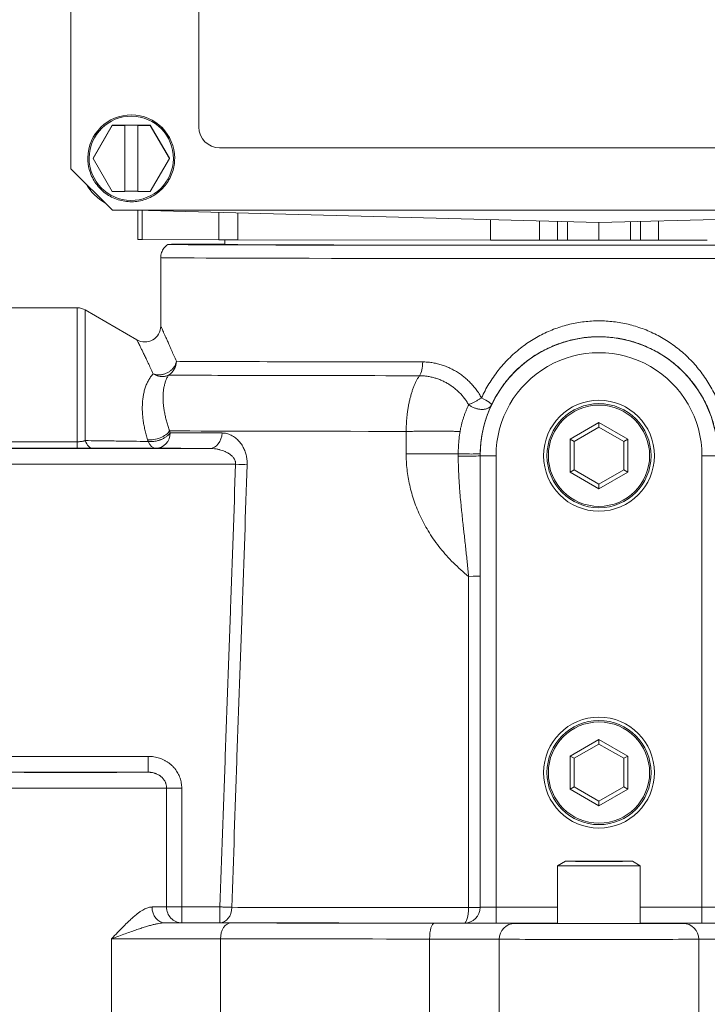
# Model space of a CAD drawing. Header units: inches. Extents: x 1 to 669, y 0 to 417.
# Tile 47 of 256: x 81.66 to 84.14, y 277.72 to 281.25. Entities that reach past the tile are written whole.
import ezdxf

# ---------------------------------------------------------------- set-up
doc = ezdxf.new("R2010")
doc.units = ezdxf.units.IN
doc.header["$LTSCALE"] = 12
doc.header["$MEASUREMENT"] = 0
doc.layers.get('0').update_dxf_attribs({"linetype": 'CONTINUOUS'})
doc.layers.add('X', color=1, linetype='CONTINUOUS')

# ---------------------------------------------------------------- blocks, each defined once
blk = doc.blocks.new('GASTRAIN')
at = {"layer": 'X', "lineweight": 0}
for p, q in [((-41.4211, 307.3951), (-41.4211, 298.5756)), ((-40.9615, 301.2065), (-40.9615, 298.7251)), ((-41.2729, 298.7316), (-41.3414, 298.6129)), ((-41.3414, 298.6127), (-41.2729, 298.7314)), ((-41.2729, 298.7316), (-41.1359, 298.7316)), ((-41.2729, 298.7314), (-41.2729, 298.7316)), ((-41.2729, 298.7314), (-41.2281, 298.7314)), ((-41.2281, 298.7315), (-41.1807, 298.7315)), ((-41.2281, 298.7314), (-41.2281, 298.7315)), ((-41.2281, 298.4941), (-41.2281, 298.7314)), ((-41.1807, 298.7315), (-41.1807, 298.7314)), ((-41.1807, 298.7314), (-41.1359, 298.7314)), ((-41.1807, 298.4941), (-41.1807, 298.7314)), ((-41.0674, 298.6129), (-41.1359, 298.7316)), ((-41.1359, 298.7314), (-41.1359, 298.7316)), ((-41.1359, 298.7314), (-41.0674, 298.6127)), ((-40.8867, 298.6503), (-38.1587, 298.6503)), ((-41.3605, 298.6129), (-41.3605, 298.613)), ((-41.3414, 298.6129), (-41.3414, 298.6127)), ((-41.2729, 298.4941), (-41.3414, 298.6127)), ((-41.0674, 298.6127), (-41.1359, 298.4941)), ((-41.0674, 298.6127), (-41.0674, 298.6129)), ((-41.0483, 298.6129), (-41.0483, 298.613)), ((-41.2717, 298.4261), (-41.4211, 298.5756)), ((-41.2281, 298.4941), (-41.2729, 298.4941)), ((-41.2281, 298.4942), (-41.1807, 298.4942)), ((-41.1359, 298.4941), (-41.1807, 298.4941)), ((-41.2717, 298.4261), (-37.7738, 298.4261)), ((-39.5227, 298.3825), (-41.1879, 298.4261)), ((-41.1803, 298.3208), (-41.1803, 298.4259)), ((-41.1653, 298.4255), (-41.1653, 298.3207)), ((-40.8895, 298.4183), (-40.8895, 298.3197)), ((-40.8216, 298.4165), (-40.8216, 298.3196)), ((-37.8575, 298.4261), (-39.5227, 298.3825)), ((-39.9122, 298.3927), (-39.9122, 298.3191)), ((-39.7363, 298.3881), (-39.7363, 298.319)), ((-39.6722, 298.3184), (-39.6722, 298.3864)), ((-39.6358, 298.3183), (-39.6358, 298.3855)), ((-39.5227, 298.3825), (-39.5227, 298.3183)), ((-39.4096, 298.3855), (-39.4096, 298.3183)), ((-39.3732, 298.3864), (-39.3732, 298.3184)), ((-39.3092, 298.319), (-39.3092, 298.3881)), ((-41.1653, 298.3207), (-40.8895, 298.3197)), ((-40.8681, 298.3034), (-40.8681, 298.3196)), ((-40.8216, 298.3196), (-39.9122, 298.3191)), ((-39.6358, 298.3183), (-39.5227, 298.3183)), ((-39.5227, 298.3183), (-39.4096, 298.3183)), ((-41.0984, 298.0098), (-41.0984, 298.2559)), ((-41.3984, 298.0756), (-41.8246, 298.0756)), ((-41.3984, 297.5941), (-41.3984, 298.0756)), ((-41.37, 297.5983), (-41.37, 298.068)), ((-41.1838, 297.9605), (-41.37, 298.068)), ((-39.5227, 297.6632), (-39.6259, 297.6036)), ((-39.4195, 297.6036), (-39.5227, 297.6632)), ((-39.5227, 297.6632), (-39.5227, 297.6468)), ((-40.216, 297.5507), (-40.2161, 297.6314)), ((-39.5227, 297.6468), (-39.6117, 297.5954)), ((-39.4337, 297.5954), (-39.5227, 297.6468)), ((-41.3984, 297.5941), (-41.8246, 297.5941)), ((-41.3984, 297.5941), (-41.3984, 297.5705)), ((-39.6259, 297.6036), (-39.6259, 297.4844)), ((-39.6259, 297.6036), (-39.6117, 297.5954)), ((-39.6117, 297.5954), (-39.6117, 297.4927)), ((-39.4195, 297.6036), (-39.4337, 297.5954)), ((-39.4337, 297.4927), (-39.4337, 297.5954)), ((-39.4195, 297.4844), (-39.4195, 297.6036)), ((-41.3984, 297.5705), (-41.8246, 297.5705)), ((-40.9227, 297.5702), (-41.8246, 297.5702)), ((-39.9499, 297.5441), (-39.9499, 297.5444)), ((-39.9499, 297.5441), (-39.9499, 295.921)), ((-39.8929, 297.544), (-39.8929, 295.9208)), ((-39.1525, 295.9208), (-39.1525, 297.544)), ((-40.8292, 297.5131), (-41.8246, 297.5131)), ((-39.6259, 297.4844), (-39.6117, 297.4927)), ((-39.6259, 297.4844), (-39.5227, 297.4248)), ((-39.6117, 297.493), (-39.5227, 297.4416)), ((-39.6117, 297.4927), (-39.5227, 297.4413)), ((-39.5227, 297.4416), (-39.4337, 297.493)), ((-39.5227, 297.4413), (-39.4337, 297.4927)), ((-39.5227, 297.4248), (-39.4195, 297.4844)), ((-39.4195, 297.4844), (-39.4337, 297.4927)), ((-39.5227, 297.4413), (-39.5227, 297.4416)), ((-39.5227, 297.4248), (-39.5227, 297.4413)), ((-39.5227, 296.5241), (-39.6259, 296.4645)), ((-39.5227, 296.5077), (-39.6117, 296.4563)), ((-39.4195, 296.4645), (-39.5227, 296.5241)), ((-39.5227, 296.5241), (-39.5227, 296.5077)), ((-39.4337, 296.4563), (-39.5227, 296.5077)), ((-41.8246, 296.4633), (-41.1436, 296.4633)), ((-41.1436, 296.4062), (-41.1436, 296.4633)), ((-39.6259, 296.4645), (-39.6259, 296.3453)), ((-39.6259, 296.4645), (-39.6117, 296.4563)), ((-39.4195, 296.4645), (-39.4337, 296.4563)), ((-39.4195, 296.3453), (-39.4195, 296.4645)), ((-39.6117, 296.4563), (-39.6117, 296.3536)), ((-39.4337, 296.3536), (-39.4337, 296.4563)), ((-41.8246, 296.4062), (-41.1436, 296.4062)), ((-39.6259, 296.3453), (-39.6117, 296.3536)), ((-39.6117, 296.3539), (-39.5227, 296.3025)), ((-39.6117, 296.3536), (-39.5227, 296.3022)), ((-39.5227, 296.3025), (-39.4337, 296.3539)), ((-39.5227, 296.3022), (-39.4337, 296.3536)), ((-39.4195, 296.3453), (-39.4337, 296.3536)), ((-41.0776, 296.3493), (-41.0776, 295.9222)), ((-41.0229, 296.3494), (-41.0229, 295.9222)), ((-39.6259, 296.3453), (-39.5227, 296.2857)), ((-39.5227, 296.2857), (-39.4195, 296.3453)), ((-39.5227, 296.3022), (-39.5227, 296.3025)), ((-39.5227, 296.2857), (-39.5227, 296.3022)), ((-39.6428, 296.0862), (-39.6713, 296.0698)), ((-39.6713, 295.8631), (-39.6713, 296.0698)), ((-39.4026, 296.0862), (-39.3742, 296.0698)), ((-39.3742, 295.8631), (-39.3742, 296.0698)), ((-41.0229, 295.9222), (-41.0229, 295.8652)), ((-40.8855, 295.9222), (-41.0229, 295.9222)), ((-40.8855, 295.9222), (-40.8855, 295.8652)), ((-39.8929, 295.9208), (-39.6713, 295.9208)), ((-39.8929, 295.8638), (-39.8929, 295.9208)), ((-39.3742, 295.9208), (-39.1525, 295.9208)), ((-39.1525, 295.8638), (-39.1525, 295.9208)), ((-40.8855, 295.8652), (-41.0229, 295.8652)), ((-40.0068, 295.864), (-40.0068, 295.864)), ((-39.8929, 295.8638), (-39.6713, 295.8638)), ((-39.3742, 295.8638), (-39.1525, 295.8638)), ((-41.2753, 295.4518), (-41.2753, 295.8078)), ((-40.8836, 295.4517), (-40.8836, 295.8077)), ((-40.1316, 295.8067), (-40.1316, 295.4508)), ((-39.8816, 295.8061), (-39.8816, 295.4501)), ((-39.1638, 295.4501), (-39.1638, 295.8061))]:
    blk.add_line(p, q, dxfattribs=at)
blk.add_arc((-41.3984, 298.0186), 0.057, 60, 90, dxfattribs=at)
at = {"layer": 'X', "lineweight": 0, "extrusion": (0, 0, -1)}
for centre, major_axis, ratio, start_param, end_param in [((-41.2044, 298.613), (-0.1561, 0), 0.999998, 0.011528, 3.141593), ((-41.2044, 298.6129), (-0.1561, 0), 0.999998, 0.011681, 3.141593), ((-41.2044, 298.6129), (-0.1514, 0), 0.999998, 0.011681, 6.294866), ((-40.8867, 298.7251), (-0.0747, 0), 0.999998, -1.570796, 0), ((-41.2044, 298.6129), (-0.1561, 0), 0.999998, 0, 0.011681), ((-41.2044, 298.6135), (-0.1869, 0), 0.999998, -1.056248, -0.514549), ((-39.7469, 298.3188), (0.0747, 0), 0.002092, -1.427449, 0), ((-39.2985, 298.3188), (-0.0747, 0), 0.002092, 0, 1.427449), ((-41.0972, 297.8832), (-0.0004, -0.057), 0.964354, -1.578717, -0.52652), ((-39.9602, 297.7517), (0.0515, -0.0244), 0.120121, -1.327063, -0.000915), ((-39.5227, 297.544), (0.1993, 0), 0.999998, -1.570796, 4.712389), ((-39.5227, 297.544), (0.1871, 0), 0.999998, -1.570796, 4.712389), ((-39.5227, 297.544), (-0.182, 0), 0.999998, -1.570796, 4.712389), ((-39.5227, 297.6347), (-1.724, 0), 0.002092, -1.156865, -0.461561), ((-40.1207, 297.545), (0.2373, 0), 0.026491, -1.983954, -1.173086), ((-39.8929, 297.5441), (-0.057, 0), 0.002092, -1.570796, 0), ((-40.8292, 297.513), (0.0569, -0.002), 0.002095, -1.57087, -0.748897), ((-39.5227, 296.4049), (0.182, 0), 0.999998, -1.570796, 4.712389), ((-41.0229, 296.3493), (-0.057, 0), 0.002092, 0.285182, 1.570843), ((-41.4237, 295.9224), (0.3607, 0), 0.002092, 0.285096, 0.618515), ((-41.0229, 295.9221), (-0.057, 0), 0.002092, 0.285096, 1.570796), ((-40.8855, 295.9221), (-0.0001, -0.057), 0.746422, -1.547759, -0.003144), ((-39.5227, 295.9232), (-1.7688, 0), 0.002092, -1.302438, -0.728125), ((-40.0068, 295.921), (0, -0.057), 0.265148, -1.546786, -0.00217), ((-41.4237, 295.8654), (0.4177, 0), 0.002092, 0.285096, 0.618519), ((-39.5227, 295.8677), (-1.8258, 0), 0.002092, -1.302438, -0.728125), ((-40.8452, 295.8077), (0.0001, 0.057), 0.674675, -1.573631, -0.002834), ((-39.5227, 295.8677), (-1.9601, 0), 0.002092, -1.264125, -0.830271), ((-40.1145, 295.8069), (0, 0.057), 0.301887, -1.572991, -0.002194), ((-39.825, 295.8061), (0.0012, 0.0569), 0.995035, -1.591817, -0.021021), ((-39.5227, 295.8631), (0.3038, 0), 0.002092, 0.099672, 3.04192), ((-39.5227, 295.8108), (-2.0171, 0), 0.002092, -1.264125, -0.830271), ((-39.5227, 295.8062), (0.3607, 0), 0.002092, 0.099672, 3.04192)]:
    blk.add_ellipse(centre, major_axis=major_axis, ratio=ratio, start_param=start_param, end_param=end_param, dxfattribs=at)
at = {"layer": 'X', "lineweight": 0}
for centre, major_axis, ratio, start_param, end_param in [((-41.0682, 298.3208), (-0.1121, 0), 0.002092, 0, 0.523603), ((-39.5227, 298.3034), (-1.5502, 0), 0.002092, 0, 3.661556), ((-39.5227, 298.3034), (-1.5502, 0), 0.002092, -0.519963, 0), ((-40.7924, 298.3198), (0.1121, 0), 0.002092, -2.617989, -1.834444), ((-39.5227, 298.3034), (-1.3453, 0), 0.002092, 0, 3.141593), ((-39.5227, 298.3221), (1.4948, 0), 0.002092, -1.834426, -1.714144), ((-39.6348, 298.3184), (-0.0374, 0), 0.002092, 0.000029, 1.544625), ((-39.4106, 298.3184), (0.0374, 0), 0.002092, -1.544615, -0.000049), ((-39.5227, 298.3221), (1.4948, 0), 0.002092, -1.427449, -1.307166), ((-39.5227, 298.2559), (-1.5757, 0), 0.002092, 0, 3.141593), ((-41.1554, 298.0098), (0.057, 0), 0.999998, -2.094748, -0.000322), ((-39.5227, 297.5441), (0.4271, 0), 0.999998, 0, 3.141593), ((-39.5227, 297.544), (0.3702, 0), 0.999998, 0, 3.141593), ((-39.5227, 297.8841), (-1.5757, 0), 0.002092, 0.26779, 1.156865), ((-40.1794, 297.881), (0.0001, 0.057), 0.402211, -2.620688, -1.568511), ((-39.5227, 297.8346), (-1.6044, 0), 0.002092, 0.267796, 1.156863), ((-41.1173, 297.6346), (0.0545, 0.0165), 0.537691, -2.274273, -0.556354), ((-41.1153, 297.6278), (-0.0002, -0.057), 0.894121, 0.004673, 1.549288), ((-39.5227, 297.628), (1.7242, 0), 0.002092, -2.677265, -2.475144), ((-41.3415, 297.6274), (0.0001, -0.057), 0.582847, -1.033652, -0.002575), ((-41.1153, 297.6278), (0.0001, -0.057), 0.612011, -0.958793, -0.002645), ((-40.9227, 297.6272), (-0.0002, -0.057), 0.78602, 0.003388, 1.548), ((-39.5227, 297.5725), (1.7811, 0), 0.002092, -2.677265, -2.475144), ((-39.6687, 297.5537), (-0.0261, -0.4238), 0.847609, -1.511767, -1.491242), ((-40.0068, 297.5522), (0.0569, -0.0009), 0.033211, -1.968025, -0.000035), ((-40.0068, 297.5444), (0.057, 0), 0.044645, -1.967768, -0.000011), ((-39.9446, 297.548), (-0.0004, -0.0475), 0.111022, -1.638627, -1.494424), ((-39.1525, 297.5441), (0.057, 0), 0.002092, -1.570796, 0), ((-40.0068, 297.1117), (0.057, 0), 0.025093, -1.297741, 0.000008), ((-39.5227, 296.4049), (-0.1993, 0), 0.999998, -4.712389, 1.570796), ((-39.5227, 296.405), (-0.1871, 0), 0.999998, -4.712389, 1.570796), ((-39.5227, 296.0698), (-0.1486, 0), 0.002092, -0.003624, 3.141593), ((-39.5227, 296.0698), (0.1486, 0), 0.002092, 0, 0.003624), ((-41.0834, 295.9219), (0.0002, -0.057), 0.814739, -1.574404, -0.003632), ((-41.0229, 295.9221), (0.0004, -0.057), 0.959632, -1.578235, -0.007438), ((-40.0068, 295.921), (0.057, 0), 0.999998, -1.570796, 0), ((-40.0068, 295.921), (0.057, 0), 0.999998, -1.570796, 0), ((-40.0068, 295.921), (0.057, 0), 0.025057, -1.302532, 0), ((-39.8929, 295.921), (-0.057, 0), 0.002092, 0, 1.570796), ((-39.1525, 295.921), (0.057, 0), 0.002092, -1.570796, 0), ((-41.127, 295.864), (-0.4177, 0), 0.002092, -2.311322, -1.675221), ((-40.2405, 295.863), (0.4177, 0), 0.002092, 0.099672, 1.264125), ((-39.8929, 295.864), (-0.1139, 0), 0.002092, 0, 1.570796), ((-39.5227, 295.8631), (-0.1486, 0), 0.002092, 0, 3.141593), ((-38.8049, 295.863), (-0.4177, 0), 0.002092, -1.264125, -0.099672), ((-39.2205, 295.8061), (-0.0012, 0.0569), 0.995035, -1.591817, -0.021021), ((-39.1525, 295.864), (0.1139, 0), 0.002092, -1.570796, 0), ((-41.127, 295.8071), (-0.3607, 0), 0.002092, -2.311322, -1.14687), ((-40.2405, 295.806), (0.3607, 0), 0.002092, 0.099672, 1.264125), ((-38.8049, 295.806), (-0.3607, 0), 0.002092, -1.264125, -0.099672)]:
    blk.add_ellipse(centre, major_axis=major_axis, ratio=ratio, start_param=start_param, end_param=end_param, dxfattribs=at)
at = {"layer": 'X', "lineweight": 0, "extrusion": (0, 0, -1)}
blk.add_ellipse((-39.5227, 296.0862), major_axis=(0.1201, 0), ratio=0.002092, dxfattribs=at)
at = {"layer": 'X', "lineweight": 0}
for points, knots in [([(-41.0483, 298.6129), (-41.0483, 298.5963), (-41.0509, 298.5796), (-41.0614, 298.548), (-41.0692, 298.5331), (-41.0891, 298.5063), (-41.1012, 298.4946), (-41.1285, 298.4755), (-41.1437, 298.4681), (-41.1756, 298.4586), (-41.1923, 298.4564), (-41.2256, 298.4574), (-41.2422, 298.4605), (-41.2735, 298.4719), (-41.2882, 298.4801), (-41.3143, 298.5008), (-41.3257, 298.5132), (-41.344, 298.5411), (-41.3509, 298.5565), (-41.3588, 298.5857), (-41.3605, 298.5993), (-41.3605, 298.6129)], [3.141593, 3.141593, 3.141593, 3.141593, 3.461593, 3.461593, 3.781593, 3.781593, 4.101593, 4.101593, 4.421593, 4.421593, 4.741593, 4.741593, 5.061593, 5.061593, 5.381593, 5.381593, 5.701593, 5.701593, 6.021593, 6.021593, 6.283185, 6.283185, 6.283185, 6.283185]), ([(-41.0984, 298.2559), (-41.0984, 298.2621), (-41.0974, 298.2684), (-41.0935, 298.2799), (-41.0906, 298.2854), (-41.0831, 298.2954), (-41.0782, 298.2999), (-41.0729, 298.3034)], [0, 0, 0, 0, 0.01852997, 0.01852997, 0.03671883, 0.03671883, 0.05609386, 0.05609386, 0.05609386, 0.05609386]), ([(-41.0984, 298.0098), (-41.0984, 298.0098), (-41.0983, 298.0095), (-41.0978, 298.0084), (-41.0974, 298.0076), (-41.0964, 298.0054), (-41.0958, 298.004), (-41.0943, 298.0007), (-41.0934, 297.9987), (-41.0913, 297.9942), (-41.0902, 297.9917), (-41.0876, 297.9861), (-41.0862, 297.983), (-41.0831, 297.9761), (-41.0814, 297.9724), (-41.0778, 297.9644), (-41.0758, 297.96), (-41.0717, 297.9507), (-41.0694, 297.9457), (-41.0647, 297.935), (-41.0622, 297.9294), (-41.057, 297.9174), (-41.0542, 297.911), (-41.0484, 297.8977), (-41.0454, 297.8906), (-41.0423, 297.8832)], [0, 0, 0, 0, 0.0833333, 0.0833333, 0.1666667, 0.1666667, 0.25, 0.25, 0.3333333, 0.3333333, 0.4166667, 0.4166667, 0.5, 0.5, 0.5833333, 0.5833333, 0.6666667, 0.6666667, 0.75, 0.75, 0.8333333, 0.8333333, 0.9166667, 0.9166667, 0.9999714, 0.9999714, 0.9999714, 0.9999714]), ([(-41.1838, 297.9605), (-41.1838, 297.9605), (-41.1837, 297.9602), (-41.1835, 297.9597), (-41.1832, 297.9591), (-41.1828, 297.9583), (-41.1823, 297.9572), (-41.1818, 297.9562), (-41.1811, 297.9548), (-41.1803, 297.9532), (-41.1795, 297.9516), (-41.1786, 297.9497), (-41.1775, 297.9475), (-41.1765, 297.9454), (-41.1753, 297.9429), (-41.174, 297.9402), (-41.1726, 297.9375), (-41.1712, 297.9345), (-41.1696, 297.9312), (-41.1679, 297.9279), (-41.1662, 297.9243), (-41.1643, 297.9204), (-41.1624, 297.9165), (-41.1604, 297.9123), (-41.1583, 297.9078), (-41.1561, 297.9033), (-41.1538, 297.8984), (-41.1513, 297.8933), (-41.1489, 297.8882), (-41.1463, 297.8827), (-41.1436, 297.8769), (-41.1409, 297.8712), (-41.138, 297.865), (-41.135, 297.8586), (-41.132, 297.8521), (-41.1289, 297.8453), (-41.1256, 297.8382)], [0, 0, 0, 0, 0.0833334, 0.0833334, 0.0833334, 0.1666667, 0.1666667, 0.1666667, 0.25, 0.25, 0.25, 0.3333334, 0.3333334, 0.3333334, 0.4166667, 0.4166667, 0.4166667, 0.5, 0.5, 0.5, 0.5833333, 0.5833333, 0.5833333, 0.6666667, 0.6666667, 0.6666667, 0.75, 0.75, 0.75, 0.8333333, 0.8333333, 0.8333333, 0.9166667, 0.9166667, 0.9166667, 1, 1, 1, 1]), ([(-41.1256, 297.8382), (-41.1241, 297.8376), (-41.1209, 297.8365), (-41.1158, 297.8353), (-41.1106, 297.8346), (-41.1052, 297.8343), (-41.0998, 297.8345), (-41.0943, 297.8352), (-41.0889, 297.8364), (-41.0835, 297.838), (-41.0783, 297.84), (-41.0732, 297.8425), (-41.0684, 297.8453), (-41.0639, 297.8486), (-41.0597, 297.8521), (-41.0558, 297.856), (-41.0524, 297.8601), (-41.0494, 297.8645), (-41.0468, 297.869), (-41.0447, 297.8736), (-41.0432, 297.8784), (-41.0425, 297.8816), (-41.0423, 297.8832)], [0, 0, 0, 0, 0.05, 0.1, 0.15, 0.2, 0.25, 0.3, 0.35, 0.4, 0.45, 0.5, 0.55, 0.6, 0.65, 0.7, 0.75, 0.8, 0.85, 0.9, 0.95, 0.9999206, 0.9999206, 0.9999206, 0.9999206]), ([(-41.07, 297.8337), (-41.0714, 297.833), (-41.073, 297.8323), (-41.0746, 297.8317), (-41.0762, 297.8311), (-41.0779, 297.8306), (-41.0795, 297.8302), (-41.0812, 297.8297), (-41.083, 297.8293), (-41.0847, 297.8291), (-41.0865, 297.8288), (-41.0882, 297.8286), (-41.09, 297.8285), (-41.0918, 297.8284), (-41.0936, 297.8283), (-41.0954, 297.8284), (-41.0972, 297.8285), (-41.0991, 297.8286), (-41.1009, 297.8288), (-41.1027, 297.8291), (-41.1044, 297.8294), (-41.1062, 297.8298), (-41.108, 297.8302), (-41.1097, 297.8307), (-41.1114, 297.8313), (-41.1131, 297.8319), (-41.1148, 297.8325), (-41.1164, 297.8332), (-41.1181, 297.8339), (-41.1197, 297.8347), (-41.1212, 297.8355), (-41.1227, 297.8364), (-41.1242, 297.8373), (-41.1256, 297.8382)], [0, 0, 0, 0, 0.090909, 0.090909, 0.090909, 0.181818, 0.181818, 0.181818, 0.272727, 0.272727, 0.272727, 0.363636, 0.363636, 0.363636, 0.454545, 0.454545, 0.454545, 0.545455, 0.545455, 0.545455, 0.636364, 0.636364, 0.636364, 0.727273, 0.727273, 0.727273, 0.818182, 0.818182, 0.818182, 0.909091, 0.909091, 0.909091, 1, 1, 1, 1]), ([(-40.2161, 297.6314), (-40.2161, 297.6369), (-40.2159, 297.6423), (-40.2157, 297.6477), (-40.2155, 297.6532), (-40.2152, 297.6586), (-40.2149, 297.664), (-40.2145, 297.6693), (-40.2141, 297.6747), (-40.2136, 297.68), (-40.2131, 297.6853), (-40.2125, 297.6906), (-40.2118, 297.6958), (-40.2112, 297.701), (-40.2105, 297.7062), (-40.2097, 297.7112), (-40.2089, 297.7163), (-40.208, 297.7213), (-40.2071, 297.7263), (-40.2062, 297.7312), (-40.2052, 297.7361), (-40.2041, 297.7408), (-40.203, 297.7456), (-40.2019, 297.7503), (-40.2007, 297.7549), (-40.1995, 297.7594), (-40.1982, 297.7639), (-40.1969, 297.7683), (-40.1956, 297.7726), (-40.1942, 297.7769), (-40.1928, 297.781), (-40.1913, 297.7851), (-40.1898, 297.7891), (-40.1883, 297.7929), (-40.1868, 297.7968), (-40.1852, 297.8005), (-40.1835, 297.804), (-40.1819, 297.8076), (-40.1802, 297.811), (-40.1786, 297.8142), (-40.1769, 297.8174), (-40.1751, 297.8205), (-40.1734, 297.8234), (-40.1716, 297.8263), (-40.1698, 297.829), (-40.168, 297.8315)], [0, 0, 0, 0, 0.0666666, 0.0666666, 0.0666666, 0.1333333, 0.1333333, 0.1333333, 0.1999999, 0.1999999, 0.1999999, 0.2666666, 0.2666666, 0.2666666, 0.3333332, 0.3333332, 0.3333332, 0.3999998, 0.3999998, 0.3999998, 0.4666665, 0.4666665, 0.4666665, 0.5333331, 0.5333331, 0.5333331, 0.5999997, 0.5999997, 0.5999997, 0.6666664, 0.6666664, 0.6666664, 0.733333, 0.733333, 0.733333, 0.7999997, 0.7999997, 0.7999997, 0.8666663, 0.8666663, 0.8666663, 0.9333329, 0.9333329, 0.9333329, 0.9999995, 0.9999995, 0.9999995, 0.9999995]), ([(-40.168, 297.8315), (-40.1633, 297.8315), (-40.154, 297.8312), (-40.1399, 297.8296), (-40.1259, 297.827), (-40.1121, 297.8234), (-40.0985, 297.8188), (-40.0853, 297.8133), (-40.0724, 297.8068), (-40.0599, 297.7994), (-40.048, 297.7912), (-40.0367, 297.7822), (-40.0261, 297.7725), (-40.0162, 297.7621), (-40.007, 297.7511), (-39.9987, 297.7395), (-39.9937, 297.7314), (-39.9913, 297.7273)], [0.0000225, 0.0000225, 0.0000225, 0.0000225, 0.0666667, 0.1333333, 0.2, 0.2666667, 0.3333333, 0.4, 0.4666667, 0.5333333, 0.6, 0.6666667, 0.7333333, 0.8, 0.8666667, 0.9333333, 1, 1, 1, 1]), ([(-39.9913, 297.7273), (-39.9904, 297.7278), (-39.9894, 297.7282), (-39.9883, 297.7287), (-39.9872, 297.7292), (-39.986, 297.7297), (-39.9847, 297.7303), (-39.9835, 297.7309), (-39.9822, 297.7315), (-39.9808, 297.7321), (-39.9793, 297.7328), (-39.9779, 297.7335), (-39.9764, 297.7342), (-39.9749, 297.735), (-39.9733, 297.7358), (-39.9717, 297.7366), (-39.9701, 297.7374), (-39.9685, 297.7383), (-39.9669, 297.7391), (-39.9652, 297.74), (-39.9636, 297.7409), (-39.962, 297.7418), (-39.9604, 297.7427), (-39.9588, 297.7437), (-39.9573, 297.7446), (-39.9557, 297.7455), (-39.9542, 297.7464), (-39.9528, 297.7472), (-39.9513, 297.7481), (-39.9499, 297.7489), (-39.9486, 297.7497), (-39.9473, 297.7505), (-39.9461, 297.7512), (-39.945, 297.7519)], [0, 0, 0, 0, 0.0909091, 0.0909091, 0.0909091, 0.1818181, 0.1818181, 0.1818181, 0.2727272, 0.2727272, 0.2727272, 0.3636362, 0.3636362, 0.3636362, 0.4545453, 0.4545453, 0.4545453, 0.5454544, 0.5454544, 0.5454544, 0.6363634, 0.6363634, 0.6363634, 0.7272725, 0.7272725, 0.7272725, 0.8181815, 0.8181815, 0.8181815, 0.9090906, 0.9090906, 0.9090906, 0.9999997, 0.9999997, 0.9999997, 0.9999997]), ([(-39.9913, 297.7273), (-39.9927, 297.7243), (-39.9956, 297.718), (-39.9998, 297.7081), (-40.0039, 297.6978), (-40.0077, 297.6872), (-40.0113, 297.6763), (-40.0145, 297.6652), (-40.0175, 297.6539), (-40.0201, 297.6426), (-40.0216, 297.6351), (-40.0223, 297.6314)], [0, 0, 0, 0, 0.1111111, 0.2222222, 0.3333333, 0.4444444, 0.5555556, 0.6666667, 0.7777778, 0.8888889, 0.9999596, 0.9999596, 0.9999596, 0.9999596]), ([(-41.1437, 297.595), (-41.1422, 297.5948), (-41.1405, 297.5947), (-41.1388, 297.5946), (-41.1372, 297.5945), (-41.1355, 297.5944), (-41.1337, 297.5945), (-41.132, 297.5945), (-41.1302, 297.5945), (-41.1284, 297.5947), (-41.1266, 297.5948), (-41.1248, 297.595), (-41.1229, 297.5952), (-41.1211, 297.5955), (-41.1193, 297.5958), (-41.1174, 297.5961), (-41.1155, 297.5965), (-41.1137, 297.5969), (-41.1118, 297.5973), (-41.11, 297.5978), (-41.1081, 297.5983), (-41.1063, 297.5988), (-41.105, 297.5992), (-41.1037, 297.5997), (-41.1024, 297.6001), (-41.1019, 297.6003), (-41.1014, 297.6005), (-41.1008, 297.6007), (-41.099, 297.6013), (-41.0973, 297.602), (-41.0955, 297.6027), (-41.0938, 297.6035), (-41.0921, 297.6043), (-41.0904, 297.6051), (-41.0888, 297.6059), (-41.0872, 297.6068), (-41.0856, 297.6077), (-41.084, 297.6085), (-41.0825, 297.6095), (-41.0811, 297.6104), (-41.0796, 297.6114), (-41.0782, 297.6124), (-41.0769, 297.6134), (-41.0755, 297.6144), (-41.0743, 297.6154), (-41.0731, 297.6165), (-41.0719, 297.6175), (-41.0707, 297.6186), (-41.0697, 297.6197), (-41.0686, 297.6208), (-41.0677, 297.6219), (-41.0668, 297.623), (-41.0659, 297.6241), (-41.0651, 297.6252), (-41.0644, 297.6264)], [0.0000001, 0.0000001, 0.0000001, 0.0000001, 0.0588236, 0.0588236, 0.0588236, 0.1176471, 0.1176471, 0.1176471, 0.1764707, 0.1764707, 0.1764707, 0.2352942, 0.2352942, 0.2352942, 0.2941177, 0.2941177, 0.2941177, 0.3529412, 0.3529412, 0.3529412, 0.4117648, 0.4117648, 0.4117648, 0.4534734, 0.4534734, 0.4534734, 0.4705883, 0.4705883, 0.4705883, 0.5294118, 0.5294118, 0.5294118, 0.5882353, 0.5882353, 0.5882353, 0.6470589, 0.6470589, 0.6470589, 0.7058824, 0.7058824, 0.7058824, 0.7647059, 0.7647059, 0.7647059, 0.8235294, 0.8235294, 0.8235294, 0.882353, 0.882353, 0.882353, 0.9411765, 0.9411765, 0.9411765, 1, 1, 1, 1]), ([(-40.0223, 297.6314), (-40.0273, 297.6315), (-40.0325, 297.6315), (-40.0377, 297.6315), (-40.0429, 297.6316), (-40.0481, 297.6316), (-40.0535, 297.6317), (-40.0588, 297.6317), (-40.0642, 297.6317), (-40.0696, 297.6318), (-40.075, 297.6318), (-40.0804, 297.6318), (-40.0859, 297.6318), (-40.0914, 297.6319), (-40.0969, 297.6319), (-40.1025, 297.6319), (-40.108, 297.6319), (-40.1135, 297.6319), (-40.1191, 297.6319), (-40.1246, 297.6319), (-40.1302, 297.6319), (-40.1357, 297.6319), (-40.1413, 297.6318), (-40.1468, 297.6318), (-40.1523, 297.6318), (-40.1578, 297.6318), (-40.1633, 297.6317), (-40.1687, 297.6317), (-40.1741, 297.6317), (-40.1795, 297.6316), (-40.1848, 297.6316), (-40.1902, 297.6316), (-40.1955, 297.6315), (-40.2007, 297.6315), (-40.2059, 297.6315), (-40.2111, 297.6314), (-40.2161, 297.6314)], [0, 0, 0, 0, 0.0833333, 0.0833333, 0.0833333, 0.1666667, 0.1666667, 0.1666667, 0.25, 0.25, 0.25, 0.3333333, 0.3333333, 0.3333333, 0.4166667, 0.4166667, 0.4166667, 0.5, 0.5, 0.5, 0.5833333, 0.5833333, 0.5833333, 0.6666667, 0.6666667, 0.6666667, 0.75, 0.75, 0.75, 0.8333333, 0.8333333, 0.8333333, 0.9166667, 0.9166667, 0.9166667, 1, 1, 1, 1]), ([(-40.0223, 297.6314), (-40.0236, 297.6227), (-40.0247, 297.6139), (-40.0266, 297.5961), (-40.0273, 297.5871), (-40.0284, 297.569), (-40.0287, 297.5599), (-40.0288, 297.5508)], [0, 0, 0, 0, 0.333333, 0.333333, 0.666667, 0.666667, 1, 1, 1, 1]), ([(-41.1437, 297.595), (-41.1489, 297.5951), (-41.1542, 297.5952), (-41.1596, 297.5953), (-41.1762, 297.5955), (-41.1935, 297.5958), (-41.2114, 297.5961), (-41.229, 297.5963), (-41.2471, 297.5966), (-41.2662, 297.5969), (-41.2726, 297.597), (-41.2792, 297.5971), (-41.2859, 297.5972), (-41.3123, 297.5975), (-41.3403, 297.5979), (-41.37, 297.5983)], [0, 0, 0, 0, 0.0810282, 0.0810282, 0.0810282, 0.3333333, 0.3333333, 0.3333333, 0.5820171, 0.5820171, 0.5820171, 0.6666666, 0.6666666, 0.6666666, 0.9999965, 0.9999965, 0.9999965, 0.9999965]), ([(-41.1458, 297.6015), (-41.1456, 297.6008), (-41.1453, 297.6001), (-41.1449, 297.5986), (-41.1446, 297.5979), (-41.1442, 297.5965), (-41.144, 297.5958), (-41.1437, 297.595)], [0.0000215, 0.0000215, 0.0000215, 0.0000215, 0.3333477, 0.3333477, 0.6666738, 0.6666738, 1, 1, 1, 1]), ([(-39.9427, 297.6224), (-39.9441, 297.6147), (-39.9453, 297.6069), (-39.9464, 297.5991), (-39.9474, 297.5912), (-39.9482, 297.5833), (-39.9487, 297.5753), (-39.9493, 297.5673), (-39.9497, 297.5593), (-39.9498, 297.5513)], [0.0000013, 0.0000013, 0.0000013, 0.0000013, 0.3333341, 0.3333341, 0.3333341, 0.666667, 0.666667, 0.666667, 0.9999999, 0.9999999, 0.9999999, 0.9999999]), ([(-40.9227, 297.5702), (-40.919, 297.5702), (-40.9154, 297.5701), (-40.9114, 297.5697), (-40.911, 297.5697), (-40.9067, 297.5693), (-40.9027, 297.5688), (-40.895, 297.5675), (-40.8912, 297.5667), (-40.8872, 297.5657), (-40.8868, 297.5656), (-40.8833, 297.5647), (-40.8803, 297.5638), (-40.8743, 297.5618), (-40.8713, 297.5606), (-40.8674, 297.559), (-40.8663, 297.5585), (-40.8637, 297.5573), (-40.8623, 297.5565), (-40.8585, 297.5546), (-40.8563, 297.5533), (-40.8523, 297.5508), (-40.8504, 297.5495), (-40.847, 297.5469), (-40.8454, 297.5456), (-40.8425, 297.543), (-40.8412, 297.5417), (-40.8389, 297.5392), (-40.8379, 297.5379), (-40.8369, 297.5367), (-40.8369, 297.5367), (-40.8359, 297.5354), (-40.8351, 297.5342), (-40.8336, 297.5317), (-40.8329, 297.5305), (-40.8318, 297.5282), (-40.8313, 297.527), (-40.8308, 297.5255), (-40.8307, 297.5251), (-40.8303, 297.524), (-40.8301, 297.5233), (-40.8297, 297.5215), (-40.8295, 297.5204), (-40.8292, 297.5183), (-40.8291, 297.5173), (-40.8291, 297.5152), (-40.8291, 297.5142), (-40.8292, 297.5131)], [0.0000016, 0.0000016, 0.0000016, 0.0000016, 0.0503389, 0.0503389, 0.0555556, 0.0555556, 0.1111111, 0.1111111, 0.1666667, 0.1666667, 0.1729573, 0.1729573, 0.2222222, 0.2222222, 0.2777778, 0.2777778, 0.3006749, 0.3006749, 0.3333333, 0.3333333, 0.3888889, 0.3888889, 0.4444444, 0.4444444, 0.5, 0.5, 0.5555556, 0.5555556, 0.610088, 0.610088, 0.6111111, 0.6111111, 0.6666667, 0.6666667, 0.7222222, 0.7222222, 0.7777778, 0.7777778, 0.7975913, 0.7975913, 0.8333333, 0.8333333, 0.8888889, 0.8888889, 0.9444444, 0.9444444, 0.9999934, 0.9999934, 0.9999934, 0.9999934]), ([(-40.0288, 297.5421), (-40.0287, 297.5322), (-40.0286, 297.5222), (-40.0283, 297.5118), (-40.0283, 297.5087), (-40.0282, 297.5056), (-40.0281, 297.5025), (-40.0278, 297.4951), (-40.0275, 297.4876), (-40.0272, 297.4799), (-40.0267, 297.4688), (-40.026, 297.4573), (-40.0252, 297.4457), (-40.0251, 297.4435), (-40.025, 297.4413), (-40.0248, 297.4391), (-40.0242, 297.4297), (-40.0234, 297.4203), (-40.0227, 297.4111), (-40.0217, 297.3998), (-40.0208, 297.3887), (-40.0198, 297.3781), (-40.0194, 297.3748), (-40.0191, 297.3715), (-40.0188, 297.3682), (-40.0181, 297.361), (-40.0174, 297.354), (-40.0167, 297.3471), (-40.0157, 297.3371), (-40.0146, 297.3273), (-40.0136, 297.3178), (-40.0126, 297.3082), (-40.0115, 297.2988), (-40.0105, 297.2896), (-40.0103, 297.2875), (-40.0101, 297.2855), (-40.0098, 297.2835), (-40.0091, 297.2764), (-40.0083, 297.2693), (-40.0075, 297.2624), (-40.0065, 297.2534), (-40.0055, 297.2447), (-40.0045, 297.236), (-40.0036, 297.2273), (-40.0026, 297.2187), (-40.0017, 297.2102), (-40.0008, 297.2017), (-39.9999, 297.1933), (-39.999, 297.1849), (-39.9986, 297.1812), (-39.9982, 297.1776), (-39.9978, 297.1739), (-39.9973, 297.1692), (-39.9968, 297.1646), (-39.9964, 297.1599), (-39.9955, 297.1516), (-39.9947, 297.1433), (-39.9938, 297.1351), (-39.993, 297.1268), (-39.9922, 297.1186), (-39.9915, 297.1103)], [0, 0, 0, 0, 0.0666667, 0.0666667, 0.0666667, 0.0866611, 0.0866611, 0.0866611, 0.1333333, 0.1333333, 0.1333333, 0.2, 0.2, 0.2, 0.2126628, 0.2126628, 0.2126628, 0.2666667, 0.2666667, 0.2666667, 0.3333333, 0.3333333, 0.3333333, 0.3541381, 0.3541381, 0.3541381, 0.4, 0.4, 0.4, 0.4666667, 0.4666667, 0.4666667, 0.5333333, 0.5333333, 0.5333333, 0.5480684, 0.5480684, 0.5480684, 0.6, 0.6, 0.6, 0.6666667, 0.6666667, 0.6666667, 0.7333333, 0.7333333, 0.7333333, 0.8, 0.8, 0.8, 0.8291753, 0.8291753, 0.8291753, 0.8666667, 0.8666667, 0.8666667, 0.9333333, 0.9333333, 0.9333333, 0.9999988, 0.9999988, 0.9999988, 0.9999988]), ([(-40.8292, 297.5131), (-40.8353, 297.3419), (-40.8415, 297.1688), (-40.8477, 296.994), (-40.8478, 296.9909), (-40.8479, 296.9879), (-40.848, 296.9849), (-40.8541, 296.813), (-40.8603, 296.6393), (-40.8665, 296.4638), (-40.8666, 296.4583), (-40.8668, 296.4528), (-40.867, 296.4473), (-40.8732, 296.2741), (-40.8793, 296.0991), (-40.8855, 295.9222)], [0, 0, 0, 0, 0.333333, 0.333333, 0.333333, 0.339123, 0.339123, 0.339123, 0.666667, 0.666667, 0.666667, 0.676924, 0.676924, 0.676924, 1, 1, 1, 1]), ([(-40.7875, 297.5116), (-40.7935, 297.3397), (-40.7996, 297.1662), (-40.8058, 296.9912), (-40.8059, 296.9886), (-40.8059, 296.9859), (-40.806, 296.9833), (-40.8121, 296.8108), (-40.8181, 296.6369), (-40.8243, 296.4611), (-40.8244, 296.456), (-40.8246, 296.4509), (-40.8248, 296.4458), (-40.8308, 296.2724), (-40.8369, 296.0974), (-40.843, 295.9207)], [0, 0, 0, 0, 0.333333, 0.333333, 0.333333, 0.33832, 0.33832, 0.33832, 0.666667, 0.666667, 0.666667, 0.67623, 0.67623, 0.67623, 1, 1, 1, 1]), ([(-39.9915, 297.1103), (-39.9915, 296.9788), (-39.9915, 296.8471), (-39.9915, 296.715), (-39.9916, 296.583), (-39.9916, 296.4507), (-39.9916, 296.3181), (-39.9917, 296.1856), (-39.9917, 296.0527), (-39.9917, 295.9196)], [0, 0, 0, 0, 0.3333333, 0.3333333, 0.3333333, 0.6666667, 0.6666667, 0.6666667, 1, 1, 1, 1]), ([(-41.1436, 296.4062), (-41.1462, 296.4062), (-41.149, 296.4062), (-41.1551, 296.4062), (-41.1615, 296.4062), (-41.1725, 296.4061), (-41.1846, 296.4061), (-41.1977, 296.4061), (-41.2119, 296.406), (-41.2271, 296.406), (-41.2431, 296.406), (-41.26, 296.4059), (-41.2776, 296.4059), (-41.2958, 296.4059), (-41.3147, 296.4059), (-41.334, 296.4059), (-41.3538, 296.4059), (-41.3738, 296.4058), (-41.3941, 296.4058), (-41.4145, 296.4058), (-41.435, 296.4058), (-41.4554, 296.4058), (-41.4757, 296.4058), (-41.4957, 296.4059), (-41.5154, 296.4059), (-41.5347, 296.4059), (-41.5535, 296.4059), (-41.5717, 296.4059), (-41.5891, 296.4059), (-41.6002, 296.406), (-41.6056, 296.406)], [0.0000012, 0.0000012, 0.0000012, 0.0000012, 0.037037, 0.037037, 0.0740741, 0.1111111, 0.1481481, 0.1851852, 0.2222222, 0.2592593, 0.2962963, 0.3333333, 0.3703704, 0.4074074, 0.4444444, 0.4814815, 0.5185185, 0.5555556, 0.5925926, 0.6296296, 0.6666667, 0.7037037, 0.7407407, 0.7777778, 0.8148148, 0.8518519, 0.8888889, 0.9259259, 0.962963, 1, 1, 1, 1]), ([(-41.1436, 296.4062), (-41.1414, 296.4062), (-41.1393, 296.4062), (-41.1368, 296.406), (-41.1363, 296.4059), (-41.1333, 296.4057), (-41.1308, 296.4053), (-41.1261, 296.4044), (-41.1238, 296.4039), (-41.1204, 296.4029), (-41.1192, 296.4025), (-41.117, 296.4018), (-41.1161, 296.4015), (-41.1132, 296.4003), (-41.1112, 296.3994), (-41.1074, 296.3975), (-41.1056, 296.3965), (-41.1032, 296.3949), (-41.1024, 296.3945), (-41.1008, 296.3933), (-41.0999, 296.3926), (-41.0974, 296.3907), (-41.0959, 296.3894), (-41.0931, 296.3867), (-41.0918, 296.3854), (-41.0901, 296.3834), (-41.0897, 296.3829), (-41.0885, 296.3814), (-41.0878, 296.3805), (-41.0861, 296.378), (-41.0851, 296.3764), (-41.0833, 296.3732), (-41.0825, 296.3716), (-41.0816, 296.3694), (-41.0814, 296.3688), (-41.0807, 296.3672), (-41.0803, 296.3661), (-41.0794, 296.3632), (-41.079, 296.3615), (-41.0783, 296.3581), (-41.078, 296.3563), (-41.0778, 296.354), (-41.0777, 296.3534), (-41.0776, 296.3516), (-41.0776, 296.3505), (-41.0776, 296.3493)], [0, 0, 0, 0, 0.050708, 0.050708, 0.0625, 0.0625, 0.125, 0.125, 0.1875, 0.1875, 0.222488, 0.222488, 0.25, 0.25, 0.3125, 0.3125, 0.375, 0.375, 0.401621, 0.401621, 0.4375, 0.4375, 0.5, 0.5, 0.5625, 0.5625, 0.584957, 0.584957, 0.625, 0.625, 0.6875, 0.6875, 0.75, 0.75, 0.770921, 0.770921, 0.8125, 0.8125, 0.875, 0.875, 0.9375, 0.9375, 0.958687, 0.958687, 1, 1, 1, 1]), ([(-41.0776, 296.3493), (-41.0797, 296.3493), (-41.0821, 296.3493), (-41.0848, 296.3493), (-41.0874, 296.3492), (-41.0903, 296.3492), (-41.0934, 296.3492), (-41.0965, 296.3492), (-41.0998, 296.3492), (-41.1034, 296.3492), (-41.107, 296.3492), (-41.1107, 296.3491), (-41.1147, 296.3491), (-41.1187, 296.3491), (-41.1229, 296.3491), (-41.1273, 296.3491), (-41.1317, 296.3491), (-41.1363, 296.3491), (-41.1411, 296.3491), (-41.1953, 296.3489), (-41.2754, 296.3488), (-41.3608, 296.3488), (-41.4329, 296.3488), (-41.508, 296.3488), (-41.576, 296.3488), (-41.5986, 296.3489), (-41.6201, 296.3489), (-41.6397, 296.3489)], [0, 0, 0, 0, 0.0333333, 0.0333333, 0.0333333, 0.0666667, 0.0666667, 0.0666667, 0.1, 0.1, 0.1, 0.1333333, 0.1333333, 0.1333333, 0.1666667, 0.1666667, 0.1666667, 0.2, 0.2, 0.2, 0.5761425, 0.5761425, 0.5761425, 0.8942165, 0.8942165, 0.8942165, 1, 1, 1, 1]), ([(-40.8855, 295.9222), (-40.8837, 295.9222), (-40.882, 295.9221), (-40.8802, 295.9221), (-40.8784, 295.922), (-40.8767, 295.922), (-40.8749, 295.9219), (-40.8731, 295.9218), (-40.8714, 295.9218), (-40.8697, 295.9217), (-40.8679, 295.9216), (-40.8662, 295.9216), (-40.8646, 295.9215), (-40.8629, 295.9214), (-40.8613, 295.9214), (-40.8597, 295.9213), (-40.8581, 295.9213), (-40.8565, 295.9212), (-40.855, 295.9212), (-40.8536, 295.9211), (-40.8521, 295.9211), (-40.8507, 295.921), (-40.8493, 295.921), (-40.848, 295.9209), (-40.8467, 295.9209), (-40.8454, 295.9208), (-40.8442, 295.9208), (-40.843, 295.9207)], [0, 0, 0, 0, 0.111111, 0.111111, 0.111111, 0.222222, 0.222222, 0.222222, 0.333333, 0.333333, 0.333333, 0.444444, 0.444444, 0.444444, 0.555556, 0.555556, 0.555556, 0.666667, 0.666667, 0.666667, 0.777778, 0.777778, 0.777778, 0.888889, 0.888889, 0.888889, 1, 1, 1, 1]), ([(-41.0834, 295.8649), (-41.0858, 295.8649), (-41.091, 295.8647), (-41.0999, 295.8637), (-41.1102, 295.8619), (-41.1218, 295.8594), (-41.1349, 295.856), (-41.1496, 295.8518), (-41.1659, 295.8467), (-41.184, 295.8407), (-41.2038, 295.8339), (-41.2254, 295.8261), (-41.2491, 295.8175), (-41.2663, 295.8111), (-41.2753, 295.8078)], [0.0000191, 0.0000191, 0.0000191, 0.0000191, 0.0833333, 0.1666667, 0.25, 0.3333333, 0.4166667, 0.5, 0.5833333, 0.6666667, 0.75, 0.8333333, 0.9166667, 1, 1, 1, 1])]:
    blk.add_open_spline(points, degree=3, knots=knots, dxfattribs=at)
for points in [[(-39.0555, 297.5447), (-39.0555, 297.554), (-39.056, 297.5727), (-39.0584, 297.6009), (-39.0624, 297.629), (-39.068, 297.657), (-39.0752, 297.6847), (-39.084, 297.7119), (-39.0944, 297.7387), (-39.1063, 297.7649), (-39.1198, 297.7904), (-39.1348, 297.815), (-39.1512, 297.8386), (-39.1689, 297.8612), (-39.1879, 297.8827), (-39.208, 297.9028), (-39.2292, 297.9216), (-39.2513, 297.939), (-39.2743, 297.9549), (-39.298, 297.9693), (-39.3223, 297.9822), (-39.3472, 297.9935), (-39.3725, 298.0032), (-39.3981, 298.0114), (-39.4241, 298.018), (-39.4503, 298.023), (-39.4766, 298.0265), (-39.503, 298.0285), (-39.5295, 298.0288), (-39.5559, 298.0277), (-39.5823, 298.0249), (-39.6085, 298.0207), (-39.6346, 298.0148), (-39.6604, 298.0074), (-39.6859, 297.9985), (-39.711, 297.9879), (-39.7356, 297.9758), (-39.7596, 297.9622), (-39.7829, 297.947), (-39.8054, 297.9303), (-39.8271, 297.9122), (-39.8478, 297.8927), (-39.8673, 297.8719), (-39.8857, 297.8499), (-39.9027, 297.8267), (-39.9184, 297.8026), (-39.9326, 297.7776), (-39.941, 297.7605), (-39.945, 297.7519)], [(-41.1838, 297.9605), (-41.1838, 297.9605), (-41.1838, 297.9605), (-41.1838, 297.9605)], [(-39.0956, 297.5446), (-39.0956, 297.553), (-39.0961, 297.5699), (-39.0983, 297.5952), (-39.1021, 297.6205), (-39.1074, 297.6456), (-39.1143, 297.6705), (-39.1227, 297.6951), (-39.1327, 297.7193), (-39.1441, 297.743), (-39.1571, 297.766), (-39.1716, 297.7883), (-39.1875, 297.8097), (-39.2047, 297.8301), (-39.2233, 297.8495), (-39.2429, 297.8676), (-39.2637, 297.8845), (-39.2853, 297.8999), (-39.3078, 297.9139), (-39.331, 297.9265), (-39.3549, 297.9375), (-39.3792, 297.947), (-39.4039, 297.955), (-39.4289, 297.9614), (-39.4542, 297.9663), (-39.4797, 297.9697), (-39.5053, 297.9715), (-39.5309, 297.9717), (-39.5565, 297.9705), (-39.582, 297.9677), (-39.6074, 297.9634), (-39.6325, 297.9575), (-39.6574, 297.9501), (-39.6819, 297.9411), (-39.7059, 297.9306), (-39.7294, 297.9186), (-39.7522, 297.905), (-39.7742, 297.8901), (-39.7953, 297.8737), (-39.8154, 297.856), (-39.8344, 297.837), (-39.8521, 297.8169), (-39.8685, 297.7958), (-39.8835, 297.7737), (-39.897, 297.7509), (-39.905, 297.7353), (-39.9088, 297.7274)], [(-40.1565, 297.8811), (-40.151, 297.8811), (-40.1401, 297.8806), (-40.1235, 297.8788), (-40.1069, 297.8756), (-40.0904, 297.8713), (-40.0742, 297.8657), (-40.0584, 297.8589), (-40.0429, 297.8509), (-40.028, 297.8419), (-40.0137, 297.8317), (-40.0001, 297.8206), (-39.9872, 297.8084), (-39.9751, 297.7954), (-39.964, 297.7816), (-39.9539, 297.767), (-39.9478, 297.757), (-39.945, 297.7519)], [(-41.1256, 297.8382), (-41.1289, 297.8347), (-41.1349, 297.8273), (-41.1426, 297.8151), (-41.1491, 297.8019), (-41.1544, 297.7878), (-41.1586, 297.773), (-41.1617, 297.7575), (-41.1637, 297.7415), (-41.1647, 297.7249), (-41.1648, 297.7079), (-41.1638, 297.6906), (-41.162, 297.673), (-41.1592, 297.6553), (-41.1556, 297.6374), (-41.1512, 297.6195), (-41.1477, 297.6075), (-41.1458, 297.6015)], [(-41.07, 297.8337), (-41.0722, 297.8305), (-41.0762, 297.8235), (-41.0811, 297.812), (-41.0849, 297.7997), (-41.0876, 297.7866), (-41.0894, 297.7728), (-41.0901, 297.7584), (-41.09, 297.7435), (-41.0889, 297.7283), (-41.0871, 297.7128), (-41.0844, 297.697), (-41.081, 297.6811), (-41.0768, 297.6651), (-41.072, 297.6491), (-41.0683, 297.6384), (-41.0663, 297.6331)], [(-39.9913, 297.7273), (-39.9898, 297.7262), (-39.9869, 297.7241), (-39.9821, 297.7212), (-39.9771, 297.7186), (-39.972, 297.7162), (-39.9667, 297.7143), (-39.9613, 297.7127), (-39.956, 297.7115), (-39.9506, 297.7106), (-39.9454, 297.7102), (-39.9403, 297.7102), (-39.9355, 297.7106), (-39.9308, 297.7115), (-39.9265, 297.7127), (-39.9225, 297.7143), (-39.9188, 297.7162), (-39.9156, 297.7186), (-39.9128, 297.7212), (-39.9105, 297.7242), (-39.9093, 297.7263), (-39.9088, 297.7274)], [(-39.9088, 297.7274), (-39.9102, 297.7243), (-39.9131, 297.718), (-39.9173, 297.7082), (-39.9214, 297.698), (-39.9252, 297.6876), (-39.9289, 297.6769), (-39.9322, 297.666), (-39.9353, 297.6551), (-39.9381, 297.6441), (-39.9406, 297.6332), (-39.942, 297.626), (-39.9427, 297.6224)], [(-41.0663, 297.6331), (-41.0657, 297.6309), (-41.065, 297.6286), (-41.0644, 297.6264)], [(-41.37, 297.5983), (-41.3712, 297.5979), (-41.3736, 297.5972), (-41.3772, 297.5963), (-41.3809, 297.5956), (-41.3845, 297.595), (-41.3881, 297.5946), (-41.3916, 297.5943), (-41.395, 297.5942), (-41.3973, 297.5941), (-41.3984, 297.5941)], [(-40.878, 297.6257), (-40.8752, 297.6257), (-40.8697, 297.6254), (-40.8613, 297.6238), (-40.853, 297.6212), (-40.8449, 297.6176), (-40.8371, 297.6132), (-40.8298, 297.6079), (-40.8229, 297.602), (-40.8167, 297.5956), (-40.811, 297.5887), (-40.806, 297.5814), (-40.8016, 297.5739), (-40.7979, 297.5662), (-40.7947, 297.5585), (-40.7922, 297.5506), (-40.7902, 297.5427), (-40.7887, 297.5348), (-40.7878, 297.527), (-40.7874, 297.5192), (-40.7874, 297.5141), (-40.7875, 297.5116)], [(-41.3415, 297.5705), (-41.3439, 297.5705), (-41.349, 297.5705), (-41.3569, 297.5705), (-41.3651, 297.5705), (-41.3735, 297.5705), (-41.3819, 297.5705), (-41.3903, 297.5705), (-41.3957, 297.5705), (-41.3984, 297.5705)], [(-41.1153, 297.5708), (-41.1375, 297.5708), (-41.1839, 297.5707), (-41.2591, 297.5706), (-41.3133, 297.5705), (-41.3415, 297.5705)], [(-39.9915, 297.1103), (-40.0012, 297.1181), (-40.02, 297.1339), (-40.0465, 297.1588), (-40.071, 297.1846), (-40.0936, 297.2113), (-40.1141, 297.2387), (-40.1327, 297.2665), (-40.1493, 297.2947), (-40.1639, 297.3232), (-40.1765, 297.3517), (-40.1873, 297.3803), (-40.1963, 297.409), (-40.2036, 297.4377), (-40.2092, 297.4662), (-40.2131, 297.4947), (-40.2155, 297.5229), (-40.216, 297.5415), (-40.216, 297.5507)], [(-41.1436, 296.4633), (-41.1401, 296.4633), (-41.1332, 296.463), (-41.1228, 296.4618), (-41.1127, 296.4598), (-41.1028, 296.4569), (-41.0933, 296.4533), (-41.0841, 296.449), (-41.0756, 296.444), (-41.0675, 296.4384), (-41.06, 296.4322), (-41.0532, 296.4255), (-41.0469, 296.4182), (-41.0414, 296.4106), (-41.0365, 296.4025), (-41.0323, 296.3941), (-41.0288, 296.3854), (-41.0262, 296.3765), (-41.0243, 296.3674), (-41.0231, 296.3584), (-41.0229, 296.3524), (-41.0229, 296.3494)], [(-41.1298, 295.9219), (-41.1316, 295.9219), (-41.1354, 295.9217), (-41.1414, 295.9204), (-41.148, 295.9183), (-41.1551, 295.9152), (-41.163, 295.911), (-41.1718, 295.9055), (-41.1816, 295.8984), (-41.1926, 295.8896), (-41.2051, 295.8786), (-41.2192, 295.8652), (-41.2353, 295.8492), (-41.2536, 295.8303), (-41.2677, 295.8156), (-41.2753, 295.8078)]]:
    blk.add_open_spline(points, degree=3, dxfattribs=at)

msp = doc.modelspace()

# ---------------------------------------------------------------- block references
msp.add_blockref('GASTRAIN', (123.26937, -17.85695))

doc.saveas('drawing.dxf')
